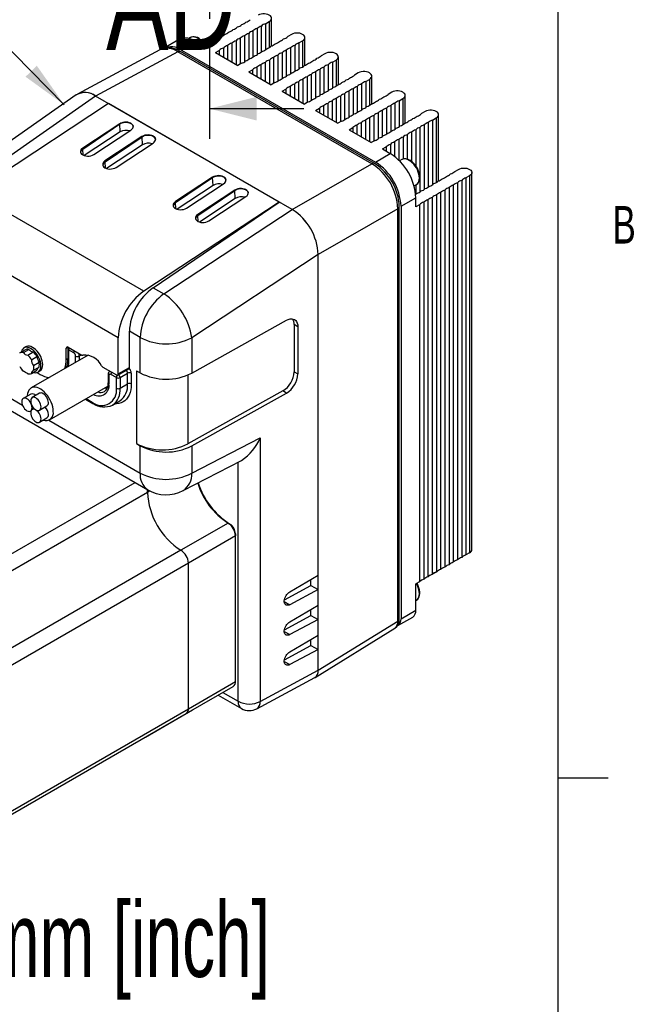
# Model space of a CAD drawing. Extents: x 11 to 421, y 5 to 275.
# Tile 16 of 18: x 382 to 421, y 61 to 123. Entities that reach past the tile are written whole.
import ezdxf
from ezdxf.enums import TextEntityAlignment as Align

# ---------------------------------------------------------------- set-up
doc = ezdxf.new("R2010")
doc.units = 0
doc.linetypes.add('CENTER', pattern=[10.16, 6.35, -1.27, 1.27, -1.27])
doc.layers.get('0').update_dxf_attribs({"linetype": 'CONTINUOUS'})

# ---------------------------------------------------------------- blocks, each defined once
blk = doc.blocks.new('SW_SYMBOL_MOD_BOX')
at = {"color": 0, "linetype": 'CONTINUOUS'}
for p, q in [((200, 200), (200, 800)), ((200, 800), (800, 800)), ((800, 800), (800, 200)), ((200, 200), (800, 200))]:
    blk.add_line(p, q, dxfattribs=at)
blk = doc.blocks.new('SW_NOTE_10')
at = {"color": 0, "linetype": 'CONTINUOUS'}
blk.add_line((-8.742, 8.873), (0, 0), dxfattribs=at)
blk.add_solid([(0, 0), (-1.749, 2.488), (-2.462, 1.786)], dxfattribs=at)
at = {"color": 0, "linetype": 'CONTINUOUS', "xscale": 0.0040555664, "yscale": 0.0040555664, "zscale": 0.0040555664}
for p in [(-38.167, 6.336), (-13.689, 6.336)]:
    blk.add_blockref('SW_SYMBOL_MOD_BOX', p, dxfattribs=at)
at = {"color": 0, "linetype": 'CONTINUOUS', "width": 0.7}
for s, p in [('CM2-', (-49.25, 5.896)), ('-60A40C -', (-33.627, 5.896))]:
    blk.add_text(s, height=3.175, dxfattribs=at).set_placement(p, align=Align.BOTTOM_LEFT)

msp = doc.modelspace()

# ---------------------------------------------------------------- linework, layer by layer
at = {"color": 7, "linetype": 'CONTINUOUS'}
for p, q in [((415.9568, 9.9587), (415.9568, 270.3087)), ((397.0945, 122.6843), (397.0945, 121.0313)), ((397.3624, 122.8389), (397.5981, 122.975)), ((397.3624, 122.8389), (397.3624, 121.1859)), ((397.7445, 121.4174), (397.7445, 123.1791)), ((394.5268, 122.0148), (394.5339, 122.0221)), ((394.7696, 122.1582), (394.5339, 122.0221)), ((396.0231, 122.0658), (396.0231, 120.4128)), ((396.291, 122.2204), (396.291, 120.5674)), ((396.5588, 122.375), (396.5588, 120.722)), ((396.8267, 122.5297), (396.8267, 120.8767)), ((399.0123, 122.1586), (398.7766, 122.0225)), ((391.8271, 121.812), (390.8843, 121.2677)), ((392.0311, 121.1542), (392.974, 121.6984)), ((392.5907, 121.9589), (392.4795, 121.8947)), ((392.974, 121.6984), (393.4733, 121.4102)), ((393.709, 121.5463), (393.4733, 121.4102)), ((393.7233, 121.5509), (393.7304, 121.5582)), ((393.9911, 121.7055), (393.9982, 121.7128)), ((394.259, 121.8601), (394.2661, 121.8675)), ((394.9518, 121.4473), (394.9518, 120.5567)), ((395.2196, 121.6019), (395.2196, 120.402)), ((395.4875, 121.7565), (395.4875, 120.2474)), ((395.7553, 121.9112), (395.7553, 120.2783)), ((399.2158, 121.4597), (399.2158, 119.8067)), ((399.4837, 121.6143), (399.7194, 121.7504)), ((399.4837, 121.6143), (399.4837, 119.9613)), ((399.8658, 120.1928), (399.8658, 121.9545)), ((390.655, 121.1811), (385.4211, 118.367)), ((391.7991, 121.0532), (386.5669, 118.24)), ((404.1123, 113.9449), (391.7991, 121.0532)), ((404.2749, 113.9591), (391.9617, 121.0673)), ((392.0311, 121.1542), (404.3435, 114.0464)), ((394.1804, 121.002), (394.4161, 121.1381)), ((394.1804, 121.002), (395.5946, 120.1856)), ((394.4161, 121.1381), (394.4161, 120.8659)), ((394.6839, 121.2927), (394.6839, 120.7113)), ((398.1445, 120.8412), (398.1445, 119.1882)), ((398.4123, 120.9958), (398.4123, 119.3428)), ((398.6801, 121.1504), (398.6801, 119.4974)), ((398.948, 121.305), (398.948, 119.652)), ((401.1336, 120.9339), (400.8979, 120.7979)), ((401.9871, 118.9682), (401.9871, 120.7298)), ((395.8303, 120.3216), (395.5946, 120.1856)), ((397.0731, 120.2227), (397.0731, 119.3321)), ((397.3409, 120.3773), (397.3409, 119.1774)), ((397.6088, 120.5319), (397.6088, 119.0228)), ((397.8766, 120.6866), (397.8766, 119.0537)), ((401.3372, 120.2351), (401.3372, 118.582)), ((401.605, 120.3897), (401.8407, 120.5257)), ((401.605, 120.3897), (401.605, 118.7367)), ((396.3017, 119.7774), (396.5374, 119.9134)), ((396.3017, 119.7774), (397.7159, 118.961)), ((396.5374, 119.9134), (396.5374, 119.6413)), ((396.8052, 120.0681), (396.8052, 119.4867)), ((400.2658, 119.6166), (400.2658, 117.9636)), ((400.5336, 119.7712), (400.5336, 118.1182)), ((400.8015, 119.9258), (400.8015, 118.2728)), ((401.0693, 120.0804), (401.0693, 118.4274)), ((403.2549, 119.7093), (403.0192, 119.5733)), ((404.1085, 117.7436), (404.1085, 119.5052)), ((397.9516, 119.097), (397.7159, 118.961)), ((398.9266, 118.8434), (398.9266, 118.2621)), ((399.1944, 118.9981), (399.1944, 118.1074)), ((399.4623, 119.1527), (399.4623, 117.9528)), ((399.7301, 119.3073), (399.7301, 117.7982)), ((399.9979, 119.4619), (399.9979, 117.8291)), ((403.1906, 118.8558), (403.1906, 117.2028)), ((403.4585, 119.0104), (403.4585, 117.3574)), ((403.7263, 119.1651), (403.962, 119.3011)), ((403.7263, 119.1651), (403.7263, 117.5121)), ((385.3444, 118.3192), (377.4935, 112.8188)), ((386.5649, 118.2411), (378.6886, 112.7228)), ((399.0617, 111.0269), (386.5649, 118.2411)), ((399.0597, 111.0281), (386.5669, 118.24)), ((398.423, 118.5528), (398.6587, 118.6888)), ((398.423, 118.5528), (399.8372, 117.7364)), ((398.6587, 118.6888), (398.6587, 118.4167)), ((402.1193, 118.2373), (402.1193, 116.6045)), ((402.3871, 118.392), (402.3871, 116.7389)), ((402.6549, 118.5466), (402.6549, 116.8936)), ((402.9228, 118.7012), (402.9228, 117.0482)), ((405.3762, 118.4847), (405.1405, 118.3487)), ((406.2298, 116.5189), (406.2298, 118.2806)), ((387.3922, 117.7636), (378.7884, 112.102)), ((398.2345, 111.5045), (387.3922, 117.7636)), ((400.0729, 117.8724), (399.8372, 117.7364)), ((401.0479, 117.6188), (401.0479, 117.0375)), ((401.3157, 117.7735), (401.3157, 116.8828)), ((401.5836, 117.9281), (401.5836, 116.7282)), ((401.8514, 118.0827), (401.8514, 116.5736)), ((405.312, 117.6312), (405.312, 115.9782)), ((405.5798, 117.7858), (405.5798, 116.1328)), ((405.8476, 117.9405), (406.0833, 118.0765)), ((405.8476, 117.9405), (405.8476, 116.2874)), ((399.7934, 117.4401), (393.7934, 117.4401)), ((400.5443, 117.3281), (400.78, 117.4642)), ((400.5443, 117.3281), (401.9586, 116.5117)), ((400.78, 117.4642), (400.78, 117.1921)), ((404.2406, 117.0127), (404.2406, 115.3799)), ((404.5084, 117.1673), (404.5084, 115.5143)), ((404.7763, 117.322), (404.7763, 115.669)), ((405.0441, 117.4766), (405.0441, 115.8236)), ((407.4976, 117.2601), (407.2619, 117.124)), ((408.3511, 112.8447), (408.3511, 117.056)), ((388.101, 116.483), (385.7497, 114.9358)), ((385.7534, 114.8763), (388.1018, 116.4693)), ((388.1018, 116.4693), (388.101, 116.483)), ((388.1339, 115.959), (388.1018, 116.4693)), ((402.1943, 116.6478), (401.9586, 116.5117)), ((403.1692, 116.3942), (403.1692, 115.8128)), ((403.437, 116.5488), (403.437, 115.6582)), ((403.7049, 116.7035), (403.7049, 115.5036)), ((403.9727, 116.8581), (403.9727, 115.349)), ((407.4333, 116.4066), (407.4333, 112.304)), ((407.7011, 116.5612), (407.7011, 112.4586)), ((407.969, 116.7158), (408.2047, 116.8519)), ((407.969, 116.7158), (407.969, 112.6132)), ((388.1339, 115.959), (385.8499, 114.456)), ((386.4568, 114.5276), (388.8081, 116.0748)), ((402.6657, 116.1035), (402.9014, 116.2396)), ((402.6657, 116.1035), (404.0799, 115.2871)), ((402.9014, 116.2396), (402.9014, 115.9675)), ((406.3619, 115.7881), (406.3619, 114.2351)), ((406.6297, 115.9427), (406.6297, 114.0969)), ((406.8976, 116.0973), (406.8976, 113.8184)), ((407.1654, 116.252), (407.1654, 112.1493)), ((389.5152, 115.6666), (387.1639, 114.1194)), ((387.1676, 114.0599), (389.5161, 115.6529)), ((389.5481, 115.1425), (387.2641, 113.6396)), ((387.871, 113.7112), (390.2223, 115.2584)), ((389.5161, 115.6529), (389.5152, 115.6666)), ((389.5481, 115.1425), (389.5161, 115.6529)), ((404.3156, 115.4232), (404.0799, 115.2871)), ((405.2905, 115.1696), (405.2905, 114.5882)), ((405.5584, 115.3242), (405.5584, 114.4071)), ((405.8262, 115.4789), (405.8262, 114.1722)), ((406.0941, 115.6335), (406.0941, 114.2322)), ((385.7534, 114.8763), (385.7497, 114.9358)), ((404.3435, 114.0464), (405.2863, 114.5907)), ((404.787, 114.8789), (405.0227, 115.015)), ((404.787, 114.8789), (405.2863, 114.5907)), ((405.0227, 115.015), (405.0227, 114.7429)), ((387.1676, 114.0599), (387.1639, 114.1194)), ((399.0597, 111.0281), (404.1123, 113.9449)), ((406.0257, 114.2031), (405.8794, 114.1186)), ((409.3832, 113.4498), (409.6189, 113.5859)), ((410.4724, 89.4299), (410.4724, 113.3818)), ((393.9935, 113.0813), (391.6423, 111.5341)), ((391.646, 111.4746), (393.9944, 113.0676)), ((392.3494, 111.1259), (394.7006, 112.6731)), ((393.9944, 113.0676), (393.9935, 113.0813)), ((394.0264, 112.5573), (393.9944, 113.0676)), ((406.796, 112.5308), (406.9423, 112.6153)), ((406.8976, 112.5895), (406.8976, 112.0024)), ((409.5546, 112.7324), (409.5546, 88.7805)), ((409.8224, 112.887), (409.8224, 88.9351)), ((410.326, 113.1777), (410.0903, 113.0416)), ((410.0903, 113.0416), (410.0903, 89.0897)), ((410.326, 113.1777), (410.326, 89.2258)), ((389.6307, 105.8428), (378.7884, 112.102)), ((394.0264, 112.5573), (391.7425, 111.0543)), ((395.4078, 112.2649), (393.0565, 110.7177)), ((393.0602, 110.6582), (395.4086, 112.2512)), ((395.4086, 112.2512), (395.4078, 112.2649)), ((395.4406, 111.7408), (395.4086, 112.2512)), ((408.2154, 111.9592), (408.2154, 88.0074)), ((408.4832, 112.1139), (408.4832, 88.162)), ((408.7511, 112.2685), (408.7511, 88.3166)), ((409.0189, 112.4231), (409.0189, 88.4713)), ((409.2868, 112.5777), (409.2868, 88.6259)), ((398.2345, 111.5045), (389.6307, 105.8428)), ((390.2182, 106.0669), (398.2345, 111.5045)), ((391.646, 111.4746), (391.6423, 111.5341)), ((395.4406, 111.7408), (393.1567, 110.2379)), ((393.7636, 110.3095), (396.1149, 111.8567)), ((405.9655, 111.237), (406.9083, 111.7813)), ((406.9083, 111.2047), (406.9083, 111.7813)), ((407.144, 111.3408), (406.9083, 111.2047)), ((407.144, 111.3408), (407.144, 87.3889)), ((407.4118, 111.4954), (407.4118, 87.5435)), ((407.6797, 111.65), (407.6797, 87.6981)), ((407.9475, 111.8046), (407.9475, 87.8528)), ((390.9055, 105.6701), (399.0617, 111.0269)), ((393.0602, 110.6582), (393.0565, 110.7177)), ((405.762, 111.0876), (400.7093, 108.1708)), ((405.762, 84.893), (405.762, 111.0876)), ((405.8555, 85.0267), (405.8555, 111.2213)), ((405.9655, 111.237), (405.9655, 85.0431)), ((388.005, 102.8912), (377.1627, 109.1504)), ((400.7093, 108.1661), (392.6702, 102.8862)), ((400.7093, 81.7689), (400.7093, 108.1708)), ((400.7093, 87.8114), (400.7093, 108.1661)), ((392.6702, 100.6404), (398.6949, 103.999)), ((388.7121, 100.9995), (388.7121, 103.2994)), ((399.1786, 103.7197), (399.1786, 100.7257)), ((399.4143, 103.5836), (399.1786, 103.7197)), ((399.4143, 103.5836), (399.4143, 100.5896)), ((388.005, 100.5913), (388.005, 102.8912)), ((389.3994, 100.6569), (389.3994, 102.9027)), ((392.6702, 102.8862), (392.6702, 100.6404)), ((381.7473, 101.9262), (382.0926, 102.1255)), ((381.9812, 101.9471), (382.3265, 102.1464)), ((382.1422, 102.3081), (382.0243, 102.2401)), ((382.2601, 101.7861), (382.6054, 101.9854)), ((384.7051, 101.5161), (384.7051, 102.2241)), ((384.7978, 102.1832), (384.7978, 101.5025)), ((384.823, 102.2921), (385.6887, 101.7924)), ((384.8466, 102.1152), (384.8466, 101.4345)), ((385.1766, 101.9247), (384.8466, 102.1152)), ((386.0946, 101.7876), (382.4719, 99.6963)), ((382.494, 101.4951), (382.8394, 101.6944)), ((382.6335, 101.1356), (382.9788, 101.335)), ((382.494, 100.6253), (382.8394, 100.8246)), ((382.6335, 100.8237), (382.9788, 101.0231)), ((382.9076, 100.7101), (383.0255, 100.7781)), ((387.0214, 101.023), (387.8871, 100.5232)), ((387.9705, 100.515), (388.6702, 100.9189)), ((388.005, 100.5913), (388.7121, 100.9995)), ((389.1636, 100.793), (389.3994, 100.6569)), ((389.1636, 100.793), (389.1636, 96.1659)), ((399.1786, 100.7257), (399.4143, 100.5896)), ((377.6658, 100.2806), (389.8827, 93.2279)), ((382.8469, 100.6836), (383.0552, 100.5633)), ((387.3669, 100.564), (387.3669, 100.0193)), ((387.4157, 100.496), (387.4157, 99.9513)), ((387.8871, 100.3599), (387.5336, 100.564)), ((387.8871, 99.6795), (387.8871, 100.3599)), ((388.1228, 100.3599), (388.5942, 100.6321)), ((388.1228, 100.3599), (388.1228, 99.6795)), ((388.5942, 99.9516), (388.5942, 100.6321)), ((388.8299, 100.6321), (388.8299, 99.9516)), ((383.6385, 97.6755), (387.3469, 99.8163)), ((388.1228, 99.6795), (388.5942, 99.9516)), ((398.4591, 99.5081), (392.4344, 96.1494)), ((398.6949, 99.372), (398.4591, 99.5081)), ((382.4443, 99.3066), (381.9729, 99.0344)), ((383.0127, 99.3574), (382.5413, 99.0853)), ((385.9174, 98.991), (386.3896, 98.7184)), ((387.6395, 98.6112), (388.1109, 98.8833)), ((392.6702, 96.0133), (398.6949, 99.372)), ((382.4369, 98.2306), (382.4729, 98.2513)), ((382.6582, 98.3949), (382.5413, 98.3273)), ((383.0053, 98.2814), (383.4767, 98.5535)), ((383.0053, 97.5235), (383.4767, 97.7956)), ((392.6702, 94.2798), (397.0252, 96.535)), ((397.0252, 96.535), (397.0252, 79.788)), ((389.1636, 96.1659), (389.3994, 96.0298)), ((389.3994, 94.2962), (389.3994, 96.0298)), ((392.6702, 96.0133), (392.6702, 94.2798)), ((392.1223, 93.1767), (395.8301, 95.0968)), ((389.867, 93.0649), (376.7856, 85.5131)), ((394.9794, 91.1173), (391.9883, 89.3906)), ((394.9794, 91.1173), (395.0973, 91.0493)), ((395.4508, 90.3008), (392.4598, 88.5741)), ((395.4508, 90.4369), (395.4508, 90.3008)), ((395.4508, 81.0467), (395.4508, 90.3008)), ((391.9883, 89.3906), (378.9069, 81.8388)), ((410.326, 89.2258), (410.0903, 89.0897)), ((392.4598, 88.5741), (379.3783, 81.0223)), ((392.4598, 79.32), (392.4598, 88.5741)), ((398.9011, 86.7488), (400.7093, 87.8114)), ((407.7011, 87.7101), (407.6868, 87.7055)), ((407.7011, 87.7192), (407.7011, 87.7101)), ((407.969, 87.8647), (407.9546, 87.8601)), ((408.2047, 88.0008), (407.969, 87.8647)), ((407.969, 87.8738), (407.969, 87.8647)), ((398.5599, 86.241), (400.2379, 87.1581)), ((400.2379, 87.1581), (400.2379, 87.5344)), ((400.2379, 87.1581), (400.7093, 86.886)), ((407.144, 87.3889), (406.9083, 87.2528)), ((406.9083, 85.5873), (406.9083, 87.2528)), ((407.1654, 87.4009), (407.1511, 87.3962)), ((407.1654, 87.41), (407.1654, 87.4009)), ((407.4333, 87.5555), (407.4189, 87.5508)), ((407.4333, 87.5646), (407.4333, 87.5555)), ((400.7093, 86.886), (398.9011, 85.9325)), ((400.7093, 85.9061), (400.7093, 86.886)), ((398.9011, 84.8435), (400.7093, 85.9061)), ((406.9083, 86.1942), (406.9423, 86.2138)), ((398.5599, 84.3357), (400.2379, 85.2529)), ((400.2379, 85.2529), (400.2379, 85.6291)), ((400.2379, 85.2529), (400.7093, 84.9807)), ((405.7666, 84.6034), (406.7094, 85.1477)), ((405.9655, 85.0431), (406.9083, 85.5873)), ((400.7093, 84.9807), (398.9011, 84.0273)), ((400.5109, 81.3162), (405.5652, 84.4414)), ((400.7093, 84.0009), (400.7093, 84.9807)), ((400.7093, 81.7689), (405.762, 84.893)), ((398.9011, 82.9383), (400.7093, 84.0009)), ((398.5599, 82.4304), (400.2379, 83.3476)), ((400.2379, 83.3476), (400.2379, 83.7238)), ((400.2379, 83.3476), (400.7093, 83.0755)), ((400.7093, 83.0755), (398.9011, 82.122)), ((400.7093, 81.7689), (400.7093, 83.0755)), ((397.0252, 79.788), (400.7093, 81.7689)), ((392.3217, 79.0148), (395.3127, 80.7415)), ((392.4598, 79.32), (395.4508, 81.0467)), ((396.8041, 79.3225), (400.4934, 81.3062)), ((394.3554, 80.1888), (395.8306, 79.3372)), ((379.2402, 71.463), (392.3217, 79.0148)), ((379.3783, 71.7682), (392.4598, 79.32)), ((389.7289, 77.5175), (392.72, 79.2442)), ((378.1291, 70.8211), (389.7289, 77.5175)), ((389.7406, 77.5247), (389.7289, 77.5175)), ((415.9568, 74.9374), (419.1318, 74.9374))]:
    msp.add_line(p, q, dxfattribs=at)
at = {"color": 7, "linetype": 'CENTER'}
msp.add_line((393.7934, 162.5188), (393.7934, 115.4401), dxfattribs=at)
at = {"color": 8, "linetype": 'CONTINUOUS'}
for p, q in [((397.5981, 122.975), (397.5981, 121.3199)), ((399.7194, 121.7504), (399.7194, 120.0953)), ((401.8407, 120.5257), (401.8407, 118.8707)), ((403.962, 119.3011), (403.962, 117.6461)), ((406.0833, 118.0765), (406.0833, 116.4215)), ((408.2047, 116.8519), (408.2047, 112.7473)), ((385.778, 114.485), (385.7534, 114.8763)), ((387.1922, 113.6686), (387.1676, 114.0599)), ((391.6705, 111.0833), (391.646, 111.4746)), ((393.0848, 110.2669), (393.0602, 110.6582)), ((390.2182, 106.0669), (390.9055, 105.6701)), ((389.3994, 102.9027), (388.7121, 103.2994)), ((384.7051, 102.2241), (384.823, 102.2921)), ((377.1825, 101.3489), (381.9175, 98.6154)), ((384.7051, 101.5161), (384.7978, 101.5696)), ((385.2944, 101.3256), (385.2944, 101.7206)), ((385.5301, 101.7206), (385.6716, 101.8023)), ((385.5301, 101.7206), (385.5301, 101.4617)), ((386.0015, 101.7338), (386.0015, 101.8042)), ((392.4344, 100.5254), (392.4344, 96.1494)), ((385.9662, 99.0192), (386.3551, 98.7948)), ((383.5881, 97.651), (389.3994, 94.2962)), ((395.6234, 79.7951), (395.6234, 94.9898)), ((376.3141, 86.3296), (389.0732, 93.6952)), ((390.0214, 93.154), (389.867, 93.0649)), ((408.2047, 88.0039), (408.2047, 88.0008)), ((398.5511, 86.1346), (398.9011, 85.9325)), ((398.5511, 84.2293), (398.9011, 84.0273)), ((398.5511, 82.3241), (398.9011, 82.122)), ((394.6484, 80.358), (395.6234, 79.7951))]:
    msp.add_line(p, q, dxfattribs=at)
at = {"color": 7, "linetype": 'CONTINUOUS', "flags": 128}
for points in [[(397.5981, 122.975), (397.6679, 123.0255), (397.7164, 123.0837), (397.7414, 123.1468), (397.7414, 123.2114), (397.7164, 123.2744), (397.6679, 123.3326), (397.5981, 123.3832), (397.5105, 123.4235), (397.4096, 123.4515), (397.3005, 123.4659), (397.1885, 123.4659), (397.0794, 123.4515), (396.9785, 123.4235), (396.891, 123.3832)], [(393.5468, 121.4432), (393.4989, 121.524), (393.4197, 121.6336), (393.3323, 121.7331), (393.2384, 121.8205), (393.1396, 121.8936), (393.0376, 121.9507), (392.934, 121.9897), (392.8315, 122.0088), (392.7335, 122.0069), (392.6439, 121.9843), (392.5974, 121.9598)], [(394.7696, 122.1582), (394.8572, 122.1985), (394.8978, 122.2117)], [(399.7194, 121.7504), (399.7892, 121.8009), (399.8378, 121.8591), (399.8627, 121.9221), (399.8627, 121.9868), (399.8378, 122.0498), (399.7892, 122.108), (399.7194, 122.1586), (399.6318, 122.1989), (399.531, 122.2269), (399.4218, 122.2413), (399.3098, 122.2413), (399.2007, 122.2269), (399.0998, 122.1989), (399.0123, 122.1586)], [(401.8407, 120.5257), (401.9105, 120.5763), (401.9591, 120.6345), (401.984, 120.6975), (401.984, 120.7622), (401.9591, 120.8252), (401.9105, 120.8834), (401.8407, 120.9339), (401.7532, 120.9742), (401.6523, 121.0023), (401.5431, 121.0167), (401.4312, 121.0167), (401.322, 121.0023), (401.2211, 120.9742), (401.1336, 120.9339)], [(403.962, 119.3011), (404.0318, 119.3517), (404.0804, 119.4099), (404.1053, 119.4729), (404.1053, 119.5376), (404.0804, 119.6006), (404.0318, 119.6588), (403.962, 119.7093), (403.8745, 119.7496), (403.7736, 119.7777), (403.6645, 119.7921), (403.5525, 119.7921), (403.4433, 119.7777), (403.3425, 119.7496), (403.2549, 119.7093)], [(406.0833, 118.0765), (406.1532, 118.1271), (406.2017, 118.1853), (406.2266, 118.2483), (406.2266, 118.3129), (406.2017, 118.376), (406.1532, 118.4342), (406.0833, 118.4847), (405.9958, 118.525), (405.8949, 118.5531), (405.7858, 118.5675), (405.6738, 118.5675), (405.5646, 118.5531), (405.4638, 118.525), (405.3762, 118.4847)], [(408.2047, 116.8519), (408.2745, 116.9024), (408.3231, 116.9607), (408.348, 117.0237), (408.348, 117.0883), (408.3231, 117.1513), (408.2745, 117.2096), (408.2047, 117.2601), (408.1171, 117.3004), (408.0162, 117.3285), (407.9071, 117.3428), (407.7951, 117.3428), (407.686, 117.3285), (407.5851, 117.3004), (407.4976, 117.2601)], [(388.8081, 116.0748), (388.8777, 116.1316), (388.9261, 116.1957), (388.9509, 116.264), (388.9507, 116.3331), (388.9257, 116.3995), (388.8771, 116.4598), (388.8072, 116.511), (388.7197, 116.5506), (388.6189, 116.5766), (388.5098, 116.5876), (388.398, 116.5832), (388.289, 116.5635), (388.1883, 116.5295), (388.101, 116.483)], [(388.1018, 116.4693), (388.1726, 116.5097), (388.253, 116.5418), (388.3402, 116.5645), (388.4314, 116.577), (388.5234, 116.5789), (388.6131, 116.5701), (388.6975, 116.5509), (388.7735, 116.5219), (388.8388, 116.4843), (388.891, 116.4392), (388.9283, 116.3881), (388.9496, 116.3329), (388.9541, 116.3015)], [(388.9541, 116.3015), (388.9496, 116.3329), (388.9283, 116.3881), (388.891, 116.4392), (388.8388, 116.4843), (388.7735, 116.5219), (388.6975, 116.5509), (388.6131, 116.5701), (388.5234, 116.5789), (388.4314, 116.577), (388.3402, 116.5645), (388.253, 116.5418), (388.1726, 116.5097), (388.1018, 116.4693)], [(390.2223, 115.2584), (390.2919, 115.3152), (390.3403, 115.3793), (390.3651, 115.4476), (390.3649, 115.5167), (390.3399, 115.583), (390.2913, 115.6433), (390.2214, 115.6946), (390.1339, 115.7342), (390.0331, 115.7602), (389.9241, 115.7712), (389.8122, 115.7668), (389.7032, 115.7471), (389.6025, 115.7131), (389.5152, 115.6666)], [(389.5161, 115.6529), (389.5868, 115.6933), (389.6672, 115.7254), (389.7545, 115.7481), (389.8456, 115.7606), (389.9377, 115.7625), (390.0273, 115.7536), (390.1117, 115.7345), (390.1877, 115.7055), (390.253, 115.6679), (390.3052, 115.6227), (390.3425, 115.5717), (390.3638, 115.5165), (390.3683, 115.4851)], [(390.3683, 115.4851), (390.3638, 115.5165), (390.3425, 115.5717), (390.3052, 115.6227), (390.253, 115.6679), (390.1877, 115.7055), (390.1117, 115.7345), (390.0273, 115.7536), (389.9377, 115.7625), (389.8456, 115.7606), (389.7545, 115.7481), (389.6672, 115.7254), (389.5868, 115.6933), (389.5161, 115.6529)], [(385.7497, 114.9358), (385.6801, 114.879), (385.6317, 114.8149), (385.6069, 114.7465), (385.6071, 114.6775), (385.6321, 114.6111), (385.6807, 114.5508), (385.7506, 114.4996), (385.8381, 114.46), (385.9389, 114.434), (386.0479, 114.423), (386.1598, 114.4274), (386.2688, 114.4471), (386.3695, 114.481), (386.4568, 114.5276)], [(387.1639, 114.1194), (387.0943, 114.0626), (387.0459, 113.9985), (387.0211, 113.9301), (387.0213, 113.8611), (387.0463, 113.7947), (387.0949, 113.7344), (387.1648, 113.6832), (387.2523, 113.6436), (387.3531, 113.6176), (387.4622, 113.6066), (387.574, 113.611), (387.683, 113.6307), (387.7837, 113.6646), (387.871, 113.7112)], [(406.9301, 112.6112), (406.9577, 112.6247), (407.0251, 112.6801), (407.0795, 112.75), (407.1206, 112.8334), (407.148, 112.9299), (407.1607, 113.038), (407.1581, 113.155), (407.1402, 113.2777), (407.1079, 113.4031), (407.0619, 113.5283), (407.0035, 113.6508), (406.9339, 113.7681), (406.8547, 113.8777), (406.7673, 113.9772), (406.6734, 114.0646), (406.5746, 114.1377), (406.4726, 114.1948), (406.369, 114.2338), (406.2665, 114.2529), (406.1685, 114.251), (406.079, 114.2284), (406.0324, 114.2039)], [(409.6189, 113.5859), (409.7064, 113.6262), (409.8073, 113.6542), (409.9164, 113.6686), (410.0284, 113.6686), (410.1376, 113.6542), (410.2384, 113.6262), (410.326, 113.5859), (410.3958, 113.5353), (410.4444, 113.4771), (410.4693, 113.4141), (410.4693, 113.3495), (410.4444, 113.2864), (410.3958, 113.2282), (410.326, 113.1777)], [(394.7006, 112.6731), (394.7703, 112.7299), (394.8187, 112.794), (394.8434, 112.8623), (394.8433, 112.9314), (394.8183, 112.9978), (394.7696, 113.0581), (394.6998, 113.1093), (394.6123, 113.1489), (394.5115, 113.1749), (394.4024, 113.1859), (394.2906, 113.1815), (394.1816, 113.1618), (394.0809, 113.1278), (393.9935, 113.0813)], [(393.9944, 113.0676), (394.0651, 113.108), (394.1455, 113.1401), (394.2328, 113.1628), (394.324, 113.1753), (394.416, 113.1772), (394.5057, 113.1684), (394.59, 113.1492), (394.6661, 113.1202), (394.7313, 113.0826), (394.7835, 113.0375), (394.8209, 112.9864), (394.8421, 112.9312), (394.8467, 112.8998)], [(394.8467, 112.8998), (394.8421, 112.9312), (394.8209, 112.9864), (394.7835, 113.0375), (394.7313, 113.0826), (394.6661, 113.1202), (394.59, 113.1492), (394.5057, 113.1684), (394.416, 113.1772), (394.324, 113.1753), (394.2328, 113.1628), (394.1455, 113.1401), (394.0651, 113.108), (393.9944, 113.0676)], [(396.1149, 111.8567), (396.1845, 111.9135), (396.2329, 111.9776), (396.2576, 112.0459), (396.2575, 112.115), (396.2325, 112.1813), (396.1838, 112.2416), (396.114, 112.2929), (396.0265, 112.3325), (395.9257, 112.3585), (395.8166, 112.3695), (395.7048, 112.3651), (395.5958, 112.3454), (395.4951, 112.3114), (395.4078, 112.2649)], [(395.4086, 112.2512), (395.4794, 112.2916), (395.5597, 112.3237), (395.647, 112.3464), (395.7382, 112.3589), (395.8302, 112.3608), (395.9199, 112.3519), (396.0042, 112.3328), (396.0803, 112.3038), (396.1455, 112.2662), (396.1977, 112.221), (396.2351, 112.17), (396.2563, 112.1148), (396.2609, 112.0834)], [(396.2609, 112.0834), (396.2563, 112.1148), (396.2351, 112.17), (396.1977, 112.221), (396.1455, 112.2662), (396.0803, 112.3038), (396.0042, 112.3328), (395.9199, 112.3519), (395.8302, 112.3608), (395.7382, 112.3589), (395.647, 112.3464), (395.5597, 112.3237), (395.4794, 112.2916), (395.4086, 112.2512)], [(391.6423, 111.5341), (391.5726, 111.4773), (391.5242, 111.4132), (391.4995, 111.3448), (391.4996, 111.2758), (391.5246, 111.2094), (391.5733, 111.1491), (391.6431, 111.0979), (391.7306, 111.0583), (391.8314, 111.0323), (391.9405, 111.0213), (392.0523, 111.0257), (392.1613, 111.0454), (392.262, 111.0793), (392.3494, 111.1259)], [(393.0565, 110.7177), (392.9869, 110.6609), (392.9385, 110.5968), (392.9137, 110.5284), (392.9138, 110.4594), (392.9389, 110.393), (392.9875, 110.3327), (393.0573, 110.2815), (393.1448, 110.2419), (393.2457, 110.2159), (393.3547, 110.2049), (393.4665, 110.2093), (393.5755, 110.229), (393.6762, 110.2629), (393.7636, 110.3095)], [(398.6949, 103.999), (398.8074, 104.0517), (398.9172, 104.083), (399.0215, 104.0921), (399.1178, 104.0788), (399.2036, 104.0435), (399.2769, 103.9869), (399.3359, 103.9106), (399.3791, 103.8163), (399.4055, 103.7064), (399.4143, 103.5836)], [(383.0906, 101.1145), (383.0825, 101.2349), (383.0584, 101.3615), (383.019, 101.491), (382.9653, 101.6201), (382.8987, 101.7455), (382.8208, 101.8638), (382.7337, 101.9721), (382.6398, 102.0676), (382.5413, 102.1476), (382.4408, 102.2103), (382.341, 102.2539), (382.2445, 102.2773), (382.1537, 102.28), (382.0709, 102.2618), (381.9984, 102.2233), (381.9381, 102.1653), (381.8913, 102.0895), (381.8595, 101.9978), (381.858, 101.9914)], [(383.2084, 101.1825), (383.2003, 101.3029), (383.1763, 101.4295), (383.1369, 101.559), (383.0832, 101.6881), (383.0165, 101.8135), (382.9386, 101.9319), (382.8516, 102.0402), (382.7576, 102.1356), (382.6591, 102.2157), (382.5587, 102.2783), (382.4589, 102.3219), (382.3623, 102.3454), (382.2715, 102.348), (382.1888, 102.3299), (382.1422, 102.3081)], [(382.6076, 100.6908), (382.6398, 100.682), (382.7337, 100.6689), (382.8208, 100.6766), (382.8987, 100.7051), (382.9653, 100.7535), (383.019, 100.8206), (383.0584, 100.9046), (383.0825, 101.0035), (383.0906, 101.1145)], [(383.8802, 98.2096), (383.8722, 98.3469), (383.8482, 98.4907), (383.8089, 98.6383), (383.7548, 98.7868), (383.6872, 98.9334), (383.6072, 99.0752), (383.5165, 99.2093), (383.4169, 99.3333), (383.3102, 99.4447), (383.1985, 99.5413), (383.084, 99.6213), (382.969, 99.6831), (382.8557, 99.7254), (382.7462, 99.7475), (382.6428, 99.749), (382.5473, 99.7298), (382.4618, 99.6902), (382.3878, 99.6311), (382.3268, 99.5536), (382.28, 99.4592), (382.2483, 99.3498), (382.2323, 99.2274), (382.2305, 99.1832)], [(382.5331, 98.4431), (382.5248, 98.5321), (382.5006, 98.6262), (382.4615, 98.7207), (382.4095, 98.8107), (382.3473, 98.8917), (382.2779, 98.9598), (382.2049, 99.0115), (382.1319, 99.0441), (382.0625, 99.0561), (382.0003, 99.0469), (381.9483, 99.0169), (381.9092, 98.9676), (381.8849, 98.9015), (381.8767, 98.8219), (381.8849, 98.7329), (381.9092, 98.6388), (381.9483, 98.5443), (382.0003, 98.4543), (382.0625, 98.3733), (382.1319, 98.3052), (382.2049, 98.2535), (382.2779, 98.2209), (382.3473, 98.2089), (382.4095, 98.2181), (382.4615, 98.2481), (382.5006, 98.2974), (382.5248, 98.3635), (382.5331, 98.4431)], [(383.1015, 98.4939), (383.0932, 98.583), (383.069, 98.6771), (383.0299, 98.7715), (382.9779, 98.8615), (382.9157, 98.9426), (382.8463, 99.0106), (382.7733, 99.0623), (382.7003, 99.0949), (382.6309, 99.107), (382.5687, 99.0977), (382.5167, 99.0677), (382.4776, 99.0184), (382.4534, 98.9523), (382.4451, 98.8728), (382.4534, 98.7837), (382.4776, 98.6896), (382.5167, 98.5952), (382.5687, 98.5052), (382.6309, 98.4241), (382.7003, 98.356), (382.7733, 98.3044), (382.8463, 98.2717), (382.9157, 98.2597), (382.9779, 98.2689), (383.0299, 98.2989), (383.069, 98.3482), (383.0932, 98.4143), (383.1015, 98.4939)], [(383.5729, 98.766), (383.5646, 98.8551), (383.5404, 98.9492), (383.5013, 99.0436), (383.4493, 99.1336), (383.3871, 99.2147), (383.3177, 99.2828), (383.2447, 99.3344), (383.1717, 99.3671), (383.1023, 99.3791), (383.0401, 99.3699), (383.0127, 99.3574)], [(383.1015, 97.736), (383.0932, 97.825), (383.069, 97.9191), (383.0299, 98.0136), (382.9779, 98.1036), (382.9157, 98.1846), (382.8463, 98.2527), (382.7733, 98.3044), (382.7003, 98.337), (382.6309, 98.349), (382.5687, 98.3398), (382.5167, 98.3098), (382.4776, 98.2605), (382.4534, 98.1944), (382.4451, 98.1149), (382.4534, 98.0258), (382.4776, 97.9317), (382.5167, 97.8372), (382.5687, 97.7472), (382.6309, 97.6662), (382.7003, 97.5981), (382.7733, 97.5465), (382.8463, 97.5138), (382.9157, 97.5018), (382.9779, 97.511), (383.0299, 97.541), (383.069, 97.5903), (383.0932, 97.6564), (383.1015, 97.736)], [(389.8428, 93.251), (389.858, 93.1763), (389.867, 93.0649)], [(389.867, 93.0649), (389.858, 93.1763), (389.8428, 93.251)], [(408.2992, 88.0768), (408.2745, 88.0513), (408.2047, 88.0008)], [(406.9301, 86.2098), (406.9577, 86.2232), (407.0251, 86.2786), (407.0795, 86.3485), (407.1206, 86.432), (407.148, 86.5284), (407.1607, 86.6365), (407.1581, 86.7535), (407.1402, 86.8762), (407.1079, 87.0016), (407.0619, 87.1268), (407.0035, 87.2493), (406.9777, 87.2929)], [(398.9011, 85.9325), (398.8363, 85.9051), (398.774, 85.8921), (398.7161, 85.8941), (398.6646, 85.911), (398.6213, 85.9422), (398.5875, 85.9867), (398.5643, 86.043), (398.5525, 86.1092), (398.5525, 86.1833), (398.5643, 86.2627), (398.5875, 86.3449), (398.6213, 86.4271), (398.6646, 86.5066), (398.7161, 86.5809), (398.774, 86.6474), (398.8363, 86.704), (398.9011, 86.7488)], [(398.9011, 84.0273), (398.8363, 83.9998), (398.774, 83.9869), (398.7161, 83.9889), (398.6646, 84.0057), (398.6213, 84.0369), (398.5875, 84.0814), (398.5643, 84.1377), (398.5525, 84.204), (398.5525, 84.2781), (398.5643, 84.3575), (398.5875, 84.4396), (398.6213, 84.5218), (398.6646, 84.6014), (398.7161, 84.6756), (398.774, 84.7421), (398.8363, 84.7987), (398.9011, 84.8435)], [(398.9011, 82.122), (398.8363, 82.0946), (398.774, 82.0816), (398.7161, 82.0836), (398.6646, 82.1005), (398.6213, 82.1317), (398.5875, 82.1761), (398.5643, 82.2324), (398.5525, 82.2987), (398.5525, 82.3728), (398.5643, 82.4522), (398.5875, 82.5344), (398.6213, 82.6166), (398.6646, 82.6961), (398.7161, 82.7704), (398.774, 82.8369), (398.8363, 82.8935), (398.9011, 82.9383)], [(392.72, 79.2442), (392.72, 79.2442), (392.7316, 79.2514)], [(389.7289, 77.5175), (389.729, 77.5175), (389.7406, 77.5247)]]:
    msp.add_lwpolyline(points, dxfattribs=at)
at = {"color": 8, "linetype": 'CONTINUOUS', "flags": 128}
for points in [[(393.5073, 121.4298), (393.43, 121.5507), (393.3433, 121.6621), (393.2493, 121.7613), (393.1504, 121.8458), (393.049, 121.9136), (392.9476, 121.9629), (392.8487, 121.9926), (392.7547, 122.0019), (392.668, 121.9906), (392.5907, 121.9589)], [(406.9423, 112.6153), (406.9424, 112.6153), (407.0084, 112.6665), (407.0616, 112.736), (407.1005, 112.822), (407.1242, 112.9225), (407.1322, 113.035), (407.1242, 113.1567), (407.1005, 113.2846), (407.0616, 113.4156), (407.0084, 113.5464), (406.9424, 113.6739), (406.865, 113.7948), (406.7783, 113.9062), (406.6843, 114.0054), (406.5854, 114.0899), (406.484, 114.1577), (406.3826, 114.207), (406.2837, 114.2367), (406.1898, 114.246), (406.103, 114.2347), (406.0257, 114.2031)], [(384.8466, 101.4345), (384.8372, 101.2281), (384.8114, 101.0468)], [(388.8299, 99.9516), (388.8214, 99.7564), (388.796, 99.573), (388.7538, 99.403), (388.6954, 99.2481), (388.6212, 99.1098), (388.532, 98.9895), (388.4287, 98.8882), (388.3122, 98.8071), (388.1836, 98.7467), (388.0443, 98.7078), (387.8955, 98.6908), (387.7799, 98.6923)], [(406.9423, 86.2138), (406.9424, 86.2138), (407.0084, 86.265), (407.0616, 86.3345), (407.1005, 86.4205), (407.1242, 86.521), (407.1322, 86.6335), (407.1242, 86.7552), (407.1005, 86.8831), (407.0616, 87.0141), (407.0084, 87.1449), (406.9424, 87.2724), (406.9423, 87.2725)]]:
    msp.add_lwpolyline(points, dxfattribs=at)
at = {"color": 7, "linetype": 'CONTINUOUS'}
for centre, radius, start, end in [((395.1466, 123.0767), 0.6261, 285.698431, 314.296192), ((395.4145, 123.2314), 0.6261, 285.698431, 314.296192), ((395.6823, 123.386), 0.6261, 285.698431, 314.296192), ((395.9502, 123.5406), 0.6261, 285.698431, 314.296192), ((397.2639, 122.0815), 0.6261, 105.698431, 134.296192), ((397.5318, 122.2362), 0.6261, 105.698431, 134.296192), ((394.0753, 122.4583), 0.6261, 285.698431, 314.296192), ((394.3431, 122.6129), 0.6261, 285.698431, 314.296192), ((394.6109, 122.7675), 0.6261, 285.698431, 314.296192), ((394.8788, 122.9221), 0.6261, 285.698431, 314.296192), ((396.1925, 121.463), 0.6261, 105.698431, 134.296192), ((396.4604, 121.6177), 0.6261, 105.698431, 134.296192), ((396.7282, 121.7723), 0.6261, 105.698431, 134.296192), ((396.9961, 121.9269), 0.6261, 105.698431, 134.296192), ((398.3393, 122.4706), 0.6261, 285.698431, 314.296192), ((391.3607, 120.2307), 1.1412, 54.017164, 114.672377), ((392.3035, 120.775), 1.1412, 54.017164, 114.672377), ((393.5396, 122.149), 0.6261, 285.698431, 314.296192), ((393.4996, 122.3049), 0.7815, 287.177454, 297.874039), ((393.8074, 122.3036), 0.6261, 285.698431, 314.296192), ((393.7674, 122.4595), 0.7815, 287.177454, 297.87404), ((394.0353, 122.6141), 0.7815, 287.177458, 297.873897), ((395.1212, 120.8445), 0.6261, 105.698431, 134.296192), ((395.389, 120.9992), 0.6261, 105.698431, 134.296192), ((395.6569, 121.1538), 0.6261, 105.698431, 134.296192), ((395.9247, 121.3084), 0.6261, 105.698431, 134.296192), ((397.2679, 121.8521), 0.6261, 285.698431, 314.296192), ((397.5358, 122.0068), 0.6261, 285.698431, 314.296192), ((397.8036, 122.1614), 0.6261, 285.698431, 314.296192), ((398.0715, 122.316), 0.6261, 285.698431, 314.296192), ((399.3852, 120.8569), 0.6261, 105.698431, 134.296192), ((399.6531, 121.0115), 0.6261, 105.698431, 134.296192), ((391.21, 119.9727), 1.3279, 55.523175, 114.727941), ((394.8533, 120.6899), 0.6261, 105.698431, 134.296192), ((396.1966, 121.2336), 0.6261, 285.698431, 314.296192), ((396.4644, 121.3883), 0.6261, 285.698431, 314.296192), ((396.7323, 121.5429), 0.6261, 285.698431, 314.296192), ((397.0001, 121.6975), 0.6261, 285.698431, 314.296192), ((398.3139, 120.2384), 0.6261, 105.698431, 134.296192), ((398.5817, 120.393), 0.6261, 105.698431, 134.296192), ((398.8496, 120.5477), 0.6261, 105.698431, 134.296192), ((399.1174, 120.7023), 0.6261, 105.698431, 134.296192), ((400.4606, 121.246), 0.6261, 285.698431, 314.296192), ((395.6609, 120.9244), 0.6261, 285.698431, 314.296192), ((395.9287, 121.079), 0.6261, 285.698431, 314.296192), ((397.2425, 119.6199), 0.6261, 105.698431, 134.296192), ((397.5103, 119.7746), 0.6261, 105.698431, 134.296192), ((397.7782, 119.9292), 0.6261, 105.698431, 134.296192), ((398.046, 120.0838), 0.6261, 105.698431, 134.296192), ((399.3893, 120.6275), 0.6261, 285.698431, 314.296192), ((399.6571, 120.7821), 0.6261, 285.698431, 314.296192), ((399.925, 120.9368), 0.6261, 285.698431, 314.296192), ((400.1928, 121.0914), 0.6261, 285.698431, 314.296192), ((401.5066, 119.6323), 0.6261, 105.698431, 134.296192), ((401.7744, 119.7869), 0.6261, 105.698431, 134.296192), ((396.9747, 119.4653), 0.6261, 105.698431, 134.296192), ((398.3179, 120.009), 0.6261, 285.698431, 314.296192), ((398.5857, 120.1636), 0.6261, 285.698431, 314.296192), ((398.8536, 120.3183), 0.6261, 285.698431, 314.296192), ((399.1214, 120.4729), 0.6261, 285.698431, 314.296192), ((400.4352, 119.0138), 0.6261, 105.698431, 134.296192), ((400.703, 119.1684), 0.6261, 105.698431, 134.296192), ((400.9709, 119.3231), 0.6261, 105.698431, 134.296192), ((401.2387, 119.4777), 0.6261, 105.698431, 134.296192), ((402.582, 120.0214), 0.6261, 285.698431, 314.296192), ((397.7822, 119.6998), 0.6261, 285.698431, 314.296192), ((398.0501, 119.8544), 0.6261, 285.698431, 314.296192), ((399.096, 118.2407), 0.6261, 105.698431, 134.296192), ((399.3638, 118.3953), 0.6261, 105.698431, 134.296192), ((399.6317, 118.5499), 0.6261, 105.698431, 134.296192), ((399.8995, 118.7046), 0.6261, 105.698431, 134.296192), ((400.1673, 118.8592), 0.6261, 105.698431, 134.296192), ((401.5106, 119.4029), 0.6261, 285.698431, 314.296192), ((401.7784, 119.5575), 0.6261, 285.698431, 314.296192), ((402.0463, 119.7122), 0.6261, 285.698431, 314.296192), ((402.3141, 119.8668), 0.6261, 285.698431, 314.296192), ((403.36, 118.2531), 0.6261, 105.698431, 134.296192), ((403.6279, 118.4077), 0.6261, 105.698431, 134.296192), ((403.8957, 118.5623), 0.6261, 105.698431, 134.296192), ((385.8983, 117.3669), 1.0997, 52.554622, 121.667129), ((385.8938, 117.3299), 1.1317, 53.630044, 119.046059), ((400.4392, 118.7844), 0.6261, 285.698431, 314.296192), ((400.7071, 118.939), 0.6261, 285.698431, 314.296192), ((400.9749, 119.0937), 0.6261, 285.698431, 314.296192), ((401.2427, 119.2483), 0.6261, 285.698431, 314.296192), ((402.2887, 117.6346), 0.6261, 105.698431, 134.296192), ((402.5565, 117.7892), 0.6261, 105.698431, 134.296192), ((402.8244, 117.9438), 0.6261, 105.698431, 134.296192), ((403.0922, 118.0984), 0.6261, 105.698431, 134.296192), ((404.7033, 118.7968), 0.6261, 285.698431, 314.296192), ((399.9035, 118.4752), 0.6261, 285.698431, 314.296192), ((400.1714, 118.6298), 0.6261, 285.698431, 314.296192), ((401.2173, 117.0161), 0.6261, 105.698431, 134.296192), ((401.4851, 117.1707), 0.6261, 105.698431, 134.296192), ((401.753, 117.3253), 0.6261, 105.698431, 134.296192), ((402.0208, 117.48), 0.6261, 105.698431, 134.296192), ((403.6319, 118.1783), 0.6261, 285.698431, 314.296192), ((403.8998, 118.3329), 0.6261, 285.698431, 314.296192), ((404.1676, 118.4875), 0.6261, 285.698431, 314.296192), ((404.4354, 118.6422), 0.6261, 285.698431, 314.296192), ((405.4814, 117.0285), 0.6261, 105.698431, 134.296192), ((405.7492, 117.1831), 0.6261, 105.698431, 134.296192), ((406.017, 117.3377), 0.6261, 105.698431, 134.296192), ((402.5605, 117.5598), 0.6261, 285.698431, 314.296192), ((402.8284, 117.7144), 0.6261, 285.698431, 314.296192), ((403.0962, 117.869), 0.6261, 285.698431, 314.296192), ((403.3641, 118.0237), 0.6261, 285.698431, 314.296192), ((404.41, 116.41), 0.6261, 105.698431, 134.296192), ((404.6778, 116.5646), 0.6261, 105.698431, 134.296192), ((404.9457, 116.7192), 0.6261, 105.698431, 134.296192), ((405.2135, 116.8738), 0.6261, 105.698431, 134.296192), ((406.5568, 117.4175), 0.6261, 285.698431, 314.296192), ((406.8246, 117.5722), 0.6261, 285.698431, 314.296192), ((402.0248, 117.2506), 0.6261, 285.698431, 314.296192), ((402.2927, 117.4052), 0.6261, 285.698431, 314.296192), ((403.3386, 115.7915), 0.6261, 105.698431, 134.296192), ((403.6065, 115.9461), 0.6261, 105.698431, 134.296192), ((403.8743, 116.1007), 0.6261, 105.698431, 134.296192), ((404.1421, 116.2553), 0.6261, 105.698431, 134.296192), ((405.4854, 116.7991), 0.6261, 285.698431, 314.296192), ((405.7532, 116.9537), 0.6261, 285.698431, 314.296192), ((406.0211, 117.1083), 0.6261, 285.698431, 314.296192), ((406.2889, 117.2629), 0.6261, 285.698431, 314.296192), ((407.6027, 115.8038), 0.6261, 105.698431, 134.296192), ((407.8705, 115.9585), 0.6261, 105.698431, 134.296192), ((408.1384, 116.1131), 0.6261, 105.698431, 134.296192), ((388.5161, 115.3266), 0.7389, 72.297038, 121.151217), ((404.414, 116.1806), 0.6261, 285.698431, 314.296192), ((404.6819, 116.3352), 0.6261, 285.698431, 314.296192), ((404.9497, 116.4898), 0.6261, 285.698431, 314.296192), ((405.2175, 116.6444), 0.6261, 285.698431, 314.296192), ((406.5313, 115.1854), 0.6261, 105.698431, 134.296192), ((406.7992, 115.34), 0.6261, 105.698431, 134.296192), ((407.067, 115.4946), 0.6261, 105.698431, 134.296192), ((407.3348, 115.6492), 0.6261, 105.698431, 134.296192), ((389.9303, 114.5102), 0.7389, 72.297038, 121.151217), ((404.1462, 116.0259), 0.6261, 285.698431, 314.296192), ((405.4599, 114.5669), 0.6261, 105.698431, 134.296192), ((405.7278, 114.7215), 0.6261, 105.698431, 134.296192), ((405.9956, 114.8761), 0.6261, 105.698431, 134.296192), ((406.2635, 115.0307), 0.6261, 105.698431, 134.296192), ((385.9016, 114.6192), 0.2967, 119.946208, 170.426148), ((385.8952, 114.6236), 0.2897, 119.289766, 171.08259), ((403.3961, 111.6264), 3.5156, 2.524322, 57.475678), ((387.3189, 113.8006), 0.3002, 120.252485, 170.119871), ((387.3094, 113.8072), 0.2897, 119.289766, 171.08259), ((402.2049, 110.9388), 3.5602, 2.396045, 57.603955), ((402.47, 111.0918), 3.388, 2.189286, 57.810997), ((402.4533, 111.0822), 3.5156, 2.524322, 57.475678), ((408.6781, 113.7433), 0.6261, 285.698431, 314.296192), ((408.9459, 113.8979), 0.6261, 285.698431, 314.296192), ((394.4087, 111.9249), 0.7389, 72.297038, 121.151217), ((407.6067, 113.1248), 0.6261, 285.698431, 314.296192), ((407.8745, 113.2794), 0.6261, 285.698431, 314.296192), ((408.1424, 113.4341), 0.6261, 285.698431, 314.296192), ((408.4102, 113.5887), 0.6261, 285.698431, 314.296192), ((409.724, 112.1296), 0.6261, 105.698431, 134.296192), ((409.9918, 112.2842), 0.6261, 105.698431, 134.296192), ((410.2597, 112.4389), 0.6261, 105.698431, 134.296192), ((406.6335, 112.3827), 0.4694, 304.238635, 316.255268), ((406.8032, 112.661), 0.6261, 285.698431, 314.296192), ((407.071, 112.8156), 0.6261, 285.698431, 314.296192), ((407.3389, 112.9702), 0.6261, 285.698431, 314.296192), ((408.3848, 111.3565), 0.6261, 105.698431, 134.296192), ((408.6526, 111.5111), 0.6261, 105.698431, 134.296192), ((408.9205, 111.6657), 0.6261, 105.698431, 134.296192), ((409.1883, 111.8204), 0.6261, 105.698431, 134.296192), ((409.4562, 111.975), 0.6261, 105.698431, 134.296192), ((391.7941, 111.2175), 0.2967, 119.946208, 170.426148), ((391.7877, 111.2219), 0.2897, 119.289766, 171.08259), ((395.8229, 111.1085), 0.7389, 72.297038, 121.151217), ((407.5813, 110.8926), 0.6261, 105.698431, 134.296192), ((407.8491, 111.0473), 0.6261, 105.698431, 134.296192), ((408.1169, 111.2019), 0.6261, 105.698431, 134.296192), ((397.1375, 108.0134), 3.5753, 2.52225, 57.47775), ((397.1356, 108.0127), 3.5771, 2.45793, 57.420984), ((393.2083, 110.4011), 0.2967, 119.946208, 170.426149), ((393.2019, 110.4055), 0.2897, 119.289766, 171.08259), ((391.8201, 102.7134), 3.8193, 124.978374, 177.331773), ((392.3295, 103.1243), 3.6217, 125.659477, 177.228646), ((393.0168, 102.7276), 3.6217, 125.659477, 177.228646), ((388.758, 102.3577), 3.9477, 7.6941, 57.044829), ((398.5937, 103.7499), 0.5857, 357.039051, 35.270757), ((391.0508, 106.0845), 3.5849, 242.56973, 296.852973), ((381.8897, 101.6522), 0.3088, 72.758057, 117.46098), ((382.235, 101.8515), 0.3088, 72.758057, 117.46098), ((382.733, 102.5286), 0.5579, 223.227305, 256.778071), ((381.8004, 101.0988), 1.1976, 29.826482, 47.762661), ((384.777, 102.2357), 0.0728, 50.796715, 189.214037), ((384.9644, 102.1832), 0.1667, 141.865269, 180), ((382.2581, 102.1047), 0.3187, 209.652026, 270.353351), ((381.4551, 100.8994), 1.1976, 29.826482, 47.762661), ((382.9512, 101.4656), 0.4581, 176.318983, 226.092377), ((383.7761, 101.8511), 0.9498, 189.495517, 212.915843), ((382.295, 101.179), 0.7014, 347.152984, 12.847016), ((383.0734, 101.4836), 1.6321, 340.165071, 1.142336), ((383.148, 101.4761), 1.65, 343.164801, 0.916553), ((385.0385, 101.7089), 0.2561, 2.605478, 57.394522), ((385.4123, 101.948), 0.2562, 242.609672, 297.390328), ((385.7395, 101.8671), 0.0904, 235.845656, 284.938551), ((385.8662, 100.591), 1.1933, 25.03508, 94.970297), ((382.7862, 101.652), 1.1976, 209.826482, 227.762661), ((380.3125, 97.5528), 3.6201, 57.453265, 62.552111), ((382.6892, 100.6363), 0.1955, 106.565485, 183.233172), ((381.9496, 100.9797), 0.7014, 347.152984, 12.847016), ((383.102, 100.7925), 0.2645, 129.124264, 173.033314), ((382.7609, 101.1414), 0.4494, 306.05877, 5.25341), ((387.1429, 101.2204), 0.2318, 212.466199, 238.382484), ((387.6036, 100.5764), 0.237, 126.180401, 182.99206), ((388.6304, 100.9905), 0.0822, 305.013333, 6.298847), ((397.6767, 100.7917), 1.5033, 301.363429, 357.481823), ((382.3516, 100.8993), 0.3088, 252.758057, 297.46098), ((383.8991, 101.96), 1.6318, 238.860672, 259.830866), ((387.4876, 100.5076), 0.0728, 50.796715, 189.214037), ((387.9331, 100.5796), 0.0728, 230.796715, 9.214037), ((388.005, 100.5874), 0.2562, 242.609672, 297.390328), ((388.7121, 100.4046), 0.2562, 62.609672, 117.390328), ((391.0509, 103.841), 3.587, 242.586467, 296.836236), ((397.9124, 100.6556), 1.5033, 301.363429, 357.481823), ((386.9502, 99.5331), 0.9483, 231.130754, 8.879997), ((386.7856, 99.9446), 0.5861, 306.960713, 7.329933), ((388.005, 99.9069), 0.2562, 242.609672, 297.390328), ((388.7121, 99.7242), 0.2562, 62.609672, 117.390328), ((382.5394, 99.0238), 0.2983, 40.084187, 108.593349), ((383.3936, 98.1208), 0.4946, 250.796281, 10.346499), ((382.8518, 97.973), 0.7219, 2.783158, 45.279629), ((383.3462, 98.7406), 0.2281, 304.915955, 6.396226), ((387.106, 99.7406), 1.2482, 234.973925, 295.361944), ((383.3462, 97.9827), 0.2281, 304.915955, 6.396226), ((394.1553, 97.7105), 3.1013, 302.65429, 337.725485), ((390.8151, 99.3478), 3.5849, 242.56973, 296.852973), ((391.0509, 99.214), 3.587, 242.586467, 296.836236), ((391.0508, 97.4781), 3.5849, 242.56973, 296.852973), ((391.0493, 95.2487), 2.3333, 240.002688, 297.377238), ((397.5087, 95.0384), 4.6661, 197.209088, 237.17577), ((397.7428, 95.1682), 4.8953, 197.779424, 237.287187), ((394.4551, 93.2643), 4.5924, 182.489016, 237.510984), ((394.4273, 90.2543), 1.0245, 2.605478, 57.394522), ((394.6832, 90.402), 0.7684, 2.605478, 57.394522), ((391.4363, 88.5275), 1.0245, 2.605478, 57.394522), ((409.9918, 88.3324), 0.6261, 105.698431, 134.296192), ((410.2597, 88.487), 0.6261, 105.698431, 134.296192), ((410.2276, 89.451), 0.2457, 293.599171, 355.080688), ((408.9205, 87.7139), 0.6261, 105.698431, 134.296192), ((409.1883, 87.8685), 0.6261, 105.698431, 134.296192), ((409.4562, 88.0231), 0.6261, 105.698431, 134.296192), ((409.724, 88.1777), 0.6261, 105.698431, 134.296192), ((407.8491, 87.0954), 0.6261, 105.698431, 134.296192), ((407.7934, 87.2071), 0.5011, 119.707147, 135.948841), ((408.1169, 87.25), 0.6261, 105.698431, 134.296192), ((408.0613, 87.3617), 0.5011, 119.704614, 135.948742), ((408.3848, 87.4046), 0.6261, 105.698431, 134.296192), ((408.6526, 87.5593), 0.6261, 105.698431, 134.296192), ((407.5813, 86.9408), 0.6261, 105.698431, 134.296192), ((407.5256, 87.0524), 0.5011, 119.704614, 135.948742), ((406.44, 85.5344), 0.4713, 304.861246, 6.450934), ((405.1983, 84.9901), 0.6583, 303.797563, 3.187501), ((405.5124, 84.9871), 0.4566, 298.008358, 7.048254), ((400.2254, 81.713), 0.4872, 303.382311, 6.588784), ((400.2254, 81.713), 0.4872, 303.382311, 6.588784), ((395.1241, 81.0106), 0.3287, 305.013333, 6.298848), ((396.3312, 81.1515), 1.5299, 242.445564, 296.977138), ((392.1426, 79.2796), 0.3197, 304.056351, 7.25583), ((392.1331, 79.2839), 0.3287, 305.013333, 6.298848), ((396.3305, 80.2033), 1, 240.002688, 298.265568)]:
    msp.add_arc(centre, radius, start, end, dxfattribs=at)
at = {"color": 8, "linetype": 'CONTINUOUS'}
for centre, radius, start, end in [((391.1144, 120.11), 1.1655, 54.021869, 113.218471), ((391.8929, 120.9173), 0.165, 65.360219, 124.604137), ((404.206, 113.8092), 0.1649, 65.185299, 124.618933), ((405.6913, 111.2367), 0.165, 295.385356, 354.66854), ((384.8812, 102.1916), 0.0838, 185.694799, 245.625342), ((385.0951, 102.1053), 0.2488, 144.065234, 177.720677), ((385.4251, 101.9148), 0.2488, 144.065234, 177.720677), ((384.8812, 101.5108), 0.0838, 185.694799, 245.625342), ((385.064, 101.7064), 0.4663, 1.748158, 26.050664), ((387.7854, 100.553), 0.2521, 144.296152, 177.48976), ((388.3335, 100.6187), 0.2611, 2.938787, 50.556714), ((388.3162, 100.6079), 0.5143, 2.689942, 41.519133), ((387.4486, 100.5711), 0.082, 184.634988, 246.338212), ((388.1424, 100.3481), 0.2555, 141.482067, 177.344461), ((387.8621, 100.3465), 0.2611, 2.938787, 50.556714), ((386.7827, 99.838), 0.6431, 237.894876, 10.146365), ((386.8808, 99.9818), 0.5674, 251.546954, 296.91024), ((387.3791, 100.4181), 0.7322, 253.61565, 265.048936), ((387.4503, 100.0277), 0.0838, 185.694799, 245.625342), ((386.9676, 99.5585), 1.1616, 305.424815, 5.977319), ((387.4396, 99.8305), 1.161, 305.325858, 5.986322), ((386.4343, 98.7847), 0.0799, 172.742548, 235.959802), ((390.5588, 94.1773), 1.1655, 174.142923, 234.544897), ((391.4624, 94.1921), 1.2109, 303.019224, 4.152566), ((405.2538, 84.8458), 0.5104, 307.598543, 5.31133), ((405.6912, 85.0421), 0.165, 295.38794, 354.638035), ((396.112, 79.7404), 0.4917, 173.611443, 235.076377), ((396.5287, 79.7386), 0.4989, 303.497914, 5.688912)]:
    msp.add_arc(centre, radius, start, end, dxfattribs=at)
at = {"color": 7, "linetype": 'CONTINUOUS'}
msp.add_solid([(393.7934, 117.4401), (396.7934, 116.6901), (396.7934, 118.1901)], dxfattribs=at)

# ---------------------------------------------------------------- block references
msp.add_blockref('SW_NOTE_10', (384.5822, 117.6826), dxfattribs=at)

# ---------------------------------------------------------------- texts
at = {"color": 7, "linetype": 'CONTINUOUS', "width": 0.7}
msp.add_text('AD', height=6.35, dxfattribs=at).set_placement((387.2357, 127.524), align=Align.TOP_LEFT)
at = {"color": 7, "linetype": 'CONTINUOUS'}
for s, height, width, p in [('B', 2.3813, 0.7, (419.3916, 108.1592)), ('UNITS: mm [inch]', 4.7625, 0.65625, (364.6649, 60.8556))]:
    msp.add_text(s, height=height, dxfattribs=dict(at, width=width)).set_placement(p, align=Align.BOTTOM_LEFT)

doc.saveas('drawing.dxf')
